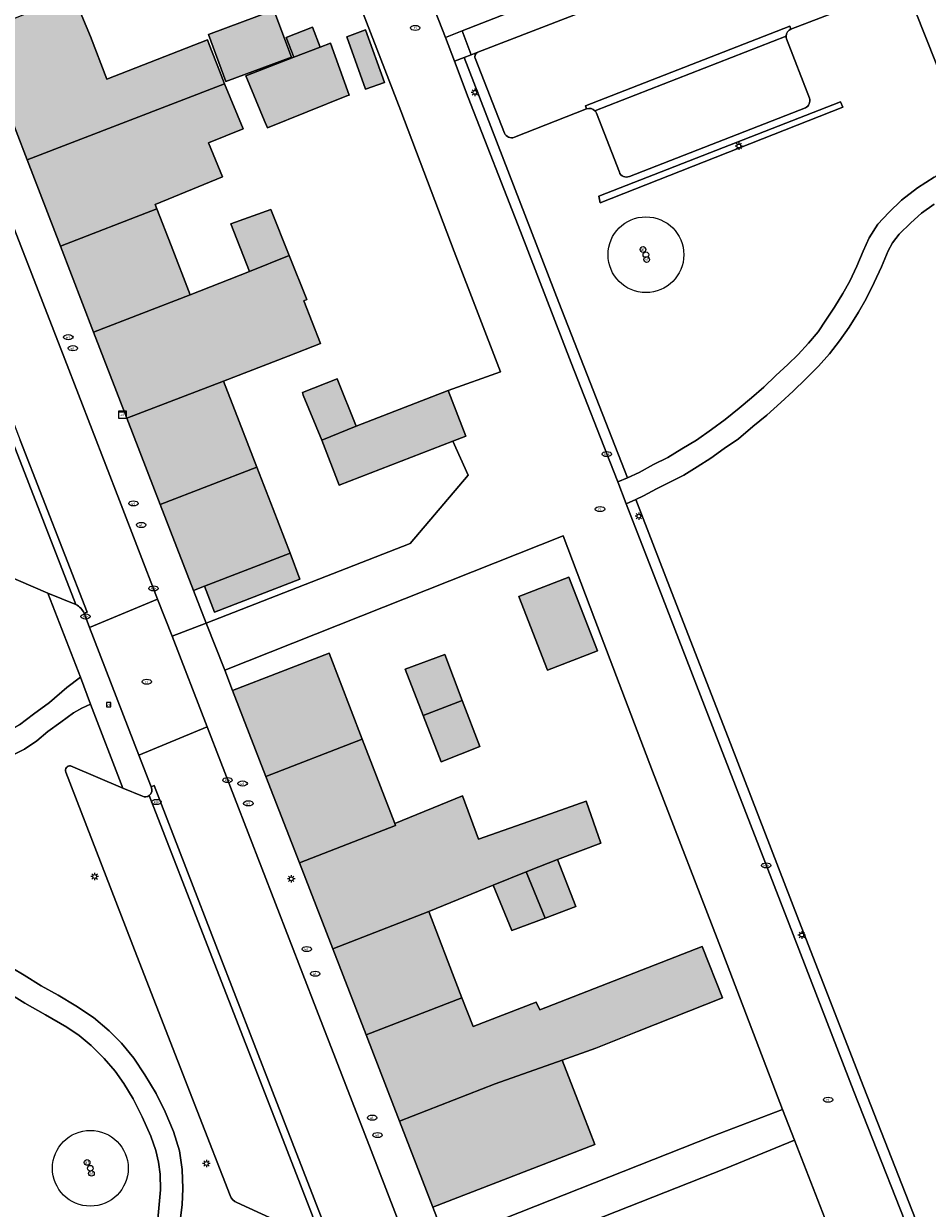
# Model space of a CAD drawing. Header units: metres. Extents: x 187482 to 189800, y 333582 to 335019.
# Tile 5 of 256: x 187518 to 187578, y 333700 to 333778. Entities that reach past the tile are written whole.
import ezdxf
from ezdxf.enums import TextEntityAlignment as Align

# ---------------------------------------------------------------- set-up
doc = ezdxf.new("R2010")
doc.units = ezdxf.units.M
doc.layers.get('0').update_dxf_attribs({"color": 252, "lineweight": 18})
for name, color, linetype, lineweight in [('B-WE-GR-BEPLANTING_CULTUUR_HEESTERS-GV', 252, 'Continuous', 18), ('B-WE-GR-BOOM-S', 252, 'Continuous', 18), ('B-WE-IE-MEUBILAIR-S', 252, 'Continuous', 18), ('B-WE-OG-BEBOUWING-GV', 252, 'Continuous', 18), ('B-WE-OG-TERREIN_BEGROEID-GV', 252, 'Continuous', 18), ('B-WE-OG-TERREIN_ERF-GV', 252, 'Continuous', 18), ('B-WE-VH-GESLOTENVERHARDING_ASFALT-GV', 252, 'Continuous', 18), ('B-WE-VH-OPENVERHARDING_BETONELEMENT-GV', 252, 'Continuous', 18), ('B-WE-VH-OPENVERHARDING_BETONSTRAATSTEEN-GV', 252, 'Continuous', 18), ('B-WE-VH-OPENVERHARDING_TEGEL-GV', 252, 'Continuous', 18)]:
    doc.layers.add(name, color=color, linetype=linetype, lineweight=lineweight)
doc.layers.add('B-WE-OG-BEBOUWING-V', color=7, linetype='Continuous', lineweight=18, true_color=0xf0f0f0)
doc.styles.add('NLCS-ISO', font='NLCS-ISO.ttf')

# ---------------------------------------------------------------- blocks, each defined once
blk = doc.blocks.new('SIE-MEUBILAIR_BORD_VERKEER-SO')
blk.add_lwpolyline([(-0.5625, -0.5625), (0.5625, -0.5625), (0.5625, 0.5625), (-0.5625, 0.5625)], close=True)
at = {"style": 'NLCS-ISO'}
blk.add_text('vb', height=0.75, dxfattribs=at).set_placement((0, 0), align=Align.MIDDLE_CENTER)
blk = doc.blocks.new('SIE-MEUBILAIR_KAST_ELEKTRA-SO')
for points in [[(-1, 1), (1, 1), (1, 0.84), (-1, 0.84)], [(-1, 0.76), (1, 0.76), (1, -1), (-1, -1)]]:
    blk.add_lwpolyline(points, close=True)
at = {"style": 'NLCS-ISO'}
blk.add_text('et', height=0.75, dxfattribs=at).set_placement((0, 0), align=Align.MIDDLE_CENTER)
blk = doc.blocks.new('SIE-MEUBILAIR_PAAL_LICHTMAST-SO')
for points in [[(-0.62, 0), (-1, 0)], [(-0.71, 0.71), (-0.44, 0.44)], [(0, 1), (0, 0.62)], [(0.44, 0.44), (0.71, 0.71)], [(1, 0), (0.62, 0)], [(-0.71, -0.71), (-0.44, -0.44)], [(0, -0.62), (0, -1)], [(0.44, -0.44), (0.71, -0.71)]]:
    blk.add_lwpolyline(points)
blk.add_circle((0, 0), 0.5)
blk = doc.blocks.new('SIE-MEUBILAIR_PAAL_AFSLUITPAAL-SO')
blk.add_circle((0, 0), 0.75)
at = {"style": 'NLCS-ISO'}
blk.add_text('af', height=0.75, dxfattribs=at).set_placement((0, 0.05), align=Align.MIDDLE_CENTER)
blk = doc.blocks.new('SIE-MEUBILAIR_PUT_RIOOLPUT-SO')
blk.add_ellipse((0, 0), major_axis=(1.25, 0), ratio=0.54)
at = {"style": 'NLCS-ISO'}
blk.add_text('ri', height=0.75, dxfattribs=at).set_placement((-0.04, 0.07), align=Align.MIDDLE_CENTER)
blk = doc.blocks.new('SIE-MEUBILAIR_PUT_KOLK-SO')
blk.add_ellipse((0, 0), major_axis=(1.25, 0), ratio=0.54)
at = {"style": 'NLCS-ISO'}
blk.add_text('klk', height=0.75, dxfattribs=at).set_placement((0.03, 0), align=Align.MIDDLE_CENTER)
blk = doc.blocks.new('SIE-MEUBILAIR_PUT_WATERLEIDINGPUT-SO')
blk.add_ellipse((0, 0), major_axis=(1.25, 0), ratio=0.54)
at = {"style": 'NLCS-ISO'}
blk.add_text('wl', height=0.75, dxfattribs=at).set_placement((-0.14, 0), align=Align.MIDDLE_CENTER)
blk = doc.blocks.new('SGR-BOOM_GBKN-SO')
at = {"color": 0, "linetype": 'ByBlock', "lineweight": 18}
for radius in [2, 0.15]:
    blk.add_circle((0, 0), radius, dxfattribs=at)

msp = doc.modelspace()

# ---------------------------------------------------------------- hatches: boundary and pattern name
at = {"layer": 'B-WE-OG-BEBOUWING-V'}
h = msp.add_hatch(color=256, dxfattribs=at)
h.dxf.hatch_style = 1
h.paths.add_polyline_path([(187518.566, 333769.448), (187531.592, 333774.468), (187531.262, 333775.321), (187530.584, 333777.072), (187530.462, 333777.387), (187523.829, 333774.78), (187522.742, 333777.592), (187521.599, 333780.351), (187516.04, 333778.136), (187517.066, 333775.4), (187516.371, 333775.132)], flags=17)
h = msp.add_hatch(color=256, dxfattribs=at)
h.dxf.hatch_style = 1
h.paths.add_polyline_path([(187531.692, 333774.623), (187536.015, 333776.24), (187534.855, 333779.342), (187530.532, 333777.724)], flags=17)
h = msp.add_hatch(color=256, dxfattribs=at)
h.dxf.hatch_style = 1
h.paths.add_polyline_path([(187537.919, 333776.9), (187537.413, 333778.208), (187535.662, 333777.53), (187536.166, 333776.226)], flags=17)
h = msp.add_hatch(color=256, dxfattribs=at)
h.dxf.hatch_style = 1
h.paths.add_polyline_path([(187540.897, 333778.045), (187539.663, 333777.57), (187540.903, 333774.12), (187542.147, 333774.568)], flags=17)
h = msp.add_hatch(color=256, dxfattribs=at)
h.dxf.hatch_style = 1
h.paths.add_polyline_path([(187532.996, 333775.007), (187534.205, 333772.084), (187534.421, 333771.562), (187539.67, 333773.677), (187539.817, 333773.73), (187538.585, 333777.156), (187537.919, 333776.9), (187536.166, 333776.226)], flags=17)
h = msp.add_hatch(color=256, dxfattribs=at)
h.dxf.hatch_style = 1
h.paths.add_polyline_path([(187531.592, 333774.468), (187518.566, 333769.448), (187520.761, 333763.764), (187527.134, 333766.225), (187527.023, 333766.513), (187531.464, 333768.344), (187530.544, 333770.574), (187532.815, 333771.511)], flags=17)
h = msp.add_hatch(color=256, dxfattribs=at)
h.dxf.hatch_style = 1
h.paths.add_polyline_path([(187520.761, 333763.764), (187522.956, 333758.081), (187529.329, 333760.542), (187528.068, 333763.808), (187527.134, 333766.225)], flags=17)
h = msp.add_hatch(color=256, dxfattribs=at)
h.dxf.hatch_style = 1
h.paths.add_polyline_path([(187532.01, 333765.222), (187533.249, 333762.096), (187535.867, 333763.133), (187534.662, 333766.173)], flags=17)
h = msp.add_hatch(color=256, dxfattribs=at)
h.dxf.hatch_style = 1
h.paths.add_polyline_path([(187522.956, 333758.081), (187525.151, 333752.397), (187531.526, 333754.858), (187535.785, 333756.502), (187537.925, 333757.328), (187536.833, 333760.156), (187537.018, 333760.228), (187535.867, 333763.133), (187533.249, 333762.096), (187529.329, 333760.542)], flags=17)
h = msp.add_hatch(color=256, dxfattribs=at)
h.dxf.hatch_style = 1
h.paths.add_polyline_path([(187531.526, 333754.858), (187525.151, 333752.397), (187527.346, 333746.713), (187533.721, 333749.175), (187532.554, 333752.196)], flags=17)
h = msp.add_hatch(color=256, dxfattribs=at)
h.dxf.hatch_style = 1
h.paths.add_polyline_path([(187540.276, 333751.884), (187539.029, 333755), (187536.74, 333754.097), (187536.792, 333753.928), (187538.022, 333750.952)], flags=17)
h = msp.add_hatch(color=256, dxfattribs=at)
h.dxf.hatch_style = 1
h.paths.add_polyline_path([(187540.276, 333751.884), (187538.022, 333750.952), (187539.164, 333747.99), (187546.672, 333750.885), (187547.517, 333751.211), (187546.354, 333754.227)], flags=17)
h = msp.add_hatch(color=256, dxfattribs=at)
h.dxf.hatch_style = 1
h.paths.add_polyline_path([(187527.346, 333746.713), (187529.541, 333741.03), (187530.268, 333741.311), (187535.917, 333743.492), (187534.795, 333746.396), (187533.721, 333749.175)], flags=17)
h = msp.add_hatch(color=256, dxfattribs=at)
h.dxf.hatch_style = 1
h.paths.add_polyline_path([(187530.268, 333741.311), (187530.926, 333739.604), (187536.576, 333741.786), (187535.917, 333743.492)], flags=17)
h = msp.add_hatch(color=256, dxfattribs=at)
h.dxf.hatch_style = 1
h.paths.add_polyline_path([(187554.329, 333741.91), (187551.03, 333740.633), (187552.913, 333735.772), (187556.211, 333737.049)], flags=17)
h = msp.add_hatch(color=256, dxfattribs=at)
h.dxf.hatch_style = 1
h.paths.add_polyline_path([(187532.127, 333734.43), (187534.331, 333728.746), (187540.685, 333731.21), (187538.492, 333736.898)], flags=17)
h = msp.add_hatch(color=256, dxfattribs=at)
h.dxf.hatch_style = 1
h.paths.add_polyline_path([(187547.29, 333733.762), (187546.137, 333736.8), (187543.519, 333735.842), (187544.71, 333732.783)], flags=17)
h = msp.add_hatch(color=256, dxfattribs=at)
h.dxf.hatch_style = 1
h.paths.add_polyline_path([(187547.29, 333733.762), (187544.71, 333732.783), (187545.901, 333729.724), (187548.442, 333730.724)], flags=17)
h = msp.add_hatch(color=256, dxfattribs=at)
h.dxf.hatch_style = 1
h.paths.add_polyline_path([(187540.685, 333731.21), (187534.331, 333728.746), (187536.535, 333723.062), (187542.878, 333725.522), (187542.83, 333725.646)], flags=17)
h = msp.add_hatch(color=256, dxfattribs=at)
h.dxf.hatch_style = 1
h.paths.add_polyline_path([(187551.516, 333722.459), (187552.76, 333719.405), (187554.781, 333720.163), (187553.567, 333723.266), (187552.351, 333722.799)], flags=16)
h.paths.add_polyline_path([(187550.557, 333718.579), (187552.76, 333719.405), (187551.516, 333722.459), (187549.338, 333721.572)], flags=16)
h.paths.add_polyline_path([(187542.83, 333725.646), (187542.878, 333725.522), (187536.535, 333723.062), (187538.739, 333717.378), (187545.072, 333719.834), (187549.338, 333721.572), (187551.516, 333722.459), (187552.351, 333722.799), (187553.567, 333723.266), (187556.439, 333724.363), (187555.464, 333727.123), (187552.062, 333725.922), (187548.355, 333724.613), (187547.297, 333727.468)], flags=17)
h = msp.add_hatch(color=256, dxfattribs=at)
h.dxf.hatch_style = 1
h.paths.add_polyline_path([(187540.943, 333711.694), (187547.265, 333714.145), (187546.357, 333716.5), (187545.072, 333719.834), (187538.739, 333717.378)], flags=17)
h = msp.add_hatch(color=256, dxfattribs=at)
h.dxf.hatch_style = 1
h.paths.add_polyline_path([(187540.943, 333711.694), (187543.147, 333706.01), (187549.459, 333708.457), (187553.877, 333710.023), (187556.11, 333710.815), (187558.855, 333711.932), (187564.457, 333714.135), (187563.117, 333717.542), (187552.401, 333713.348), (187552.163, 333713.865), (187547.998, 333712.244), (187547.265, 333714.145)], flags=17)
h = msp.add_hatch(color=256, dxfattribs=at)
h.dxf.hatch_style = 1
h.paths.add_polyline_path([(187543.147, 333706.01), (187545.351, 333700.326), (187551.652, 333702.77), (187556.027, 333704.46), (187554.907, 333707.358), (187553.877, 333710.023), (187549.459, 333708.457)], flags=17)

# ---------------------------------------------------------------- linework, layer by layer
at = {"layer": 'B-WE-GR-BEPLANTING_CULTUUR_HEESTERS-GV', "flags": 128}
for points in [[(187553.669, 333760.03), (187547.423, 333776.211), (187546.779, 333775.961), (187547.686, 333773.58), (187551.128, 333764.721), (187554.484, 333756.053), (187557.264, 333748.936), (187557.549, 333748.2), (187558.193, 333748.477)], [(187572.406, 333772.935), (187572.26, 333773.283), (187556.296, 333767.061), (187556.395, 333766.616)], [(187561.096, 333740.95), (187558.749, 333747.041), (187558.114, 333746.743), (187560.526, 333740.514), (187564.331, 333730.688), (187568.856, 333719.002), (187573.14, 333707.962), (187577.722, 333696.31), (187581.822, 333685.714), (187585.487, 333676.264), (187589.35, 333666.301), (187589.96, 333666.662), (187586.14, 333676.517), (187582.475, 333685.967), (187578.374, 333696.564), (187573.791, 333708.218), (187569.509, 333719.255), (187564.984, 333730.941)]]:
    msp.add_lwpolyline(points, close=True, dxfattribs=at)
at = {"layer": 'B-WE-OG-BEBOUWING-GV', "flags": 128}
for points in [[(187518.566, 333769.448), (187531.592, 333774.468), (187531.262, 333775.321), (187530.584, 333777.072), (187530.462, 333777.387), (187523.829, 333774.78), (187522.742, 333777.592), (187521.599, 333780.351), (187516.04, 333778.136), (187517.066, 333775.4), (187516.371, 333775.132)], [(187531.692, 333774.623), (187536.015, 333776.24), (187534.855, 333779.342), (187530.532, 333777.724)], [(187537.919, 333776.9), (187537.413, 333778.208), (187535.662, 333777.53), (187536.166, 333776.226)], [(187540.897, 333778.045), (187539.663, 333777.57), (187540.903, 333774.12), (187542.147, 333774.568)], [(187532.996, 333775.007), (187534.205, 333772.084), (187534.421, 333771.562), (187539.67, 333773.677), (187539.817, 333773.73), (187538.585, 333777.156), (187537.919, 333776.9), (187536.166, 333776.226)], [(187531.592, 333774.468), (187518.566, 333769.448), (187520.761, 333763.764), (187527.134, 333766.225), (187527.023, 333766.513), (187531.464, 333768.344), (187530.544, 333770.574), (187532.815, 333771.511)], [(187520.761, 333763.764), (187522.956, 333758.081), (187529.329, 333760.542), (187528.068, 333763.808), (187527.134, 333766.225)], [(187532.01, 333765.222), (187533.249, 333762.096), (187535.867, 333763.133), (187534.662, 333766.173)], [(187522.956, 333758.081), (187525.151, 333752.397), (187531.526, 333754.858), (187535.785, 333756.502), (187537.925, 333757.328), (187536.833, 333760.156), (187537.018, 333760.228), (187535.867, 333763.133), (187533.249, 333762.096), (187529.329, 333760.542)], [(187531.526, 333754.858), (187525.151, 333752.397), (187527.346, 333746.713), (187533.721, 333749.175), (187532.554, 333752.196)], [(187540.276, 333751.884), (187539.029, 333755), (187536.74, 333754.097), (187536.792, 333753.928), (187538.022, 333750.952)], [(187540.276, 333751.884), (187538.022, 333750.952), (187539.164, 333747.99), (187546.672, 333750.885), (187547.517, 333751.211), (187546.354, 333754.227)], [(187527.346, 333746.713), (187529.541, 333741.03), (187530.268, 333741.311), (187535.917, 333743.492), (187534.795, 333746.396), (187533.721, 333749.175)], [(187530.268, 333741.311), (187530.926, 333739.604), (187536.576, 333741.786), (187535.917, 333743.492)], [(187554.329, 333741.91), (187551.03, 333740.633), (187552.913, 333735.772), (187556.211, 333737.049)], [(187532.127, 333734.43), (187534.331, 333728.746), (187540.685, 333731.21), (187538.492, 333736.898)], [(187547.29, 333733.762), (187546.137, 333736.8), (187543.519, 333735.842), (187544.71, 333732.783)], [(187547.29, 333733.762), (187544.71, 333732.783), (187545.901, 333729.724), (187548.442, 333730.724)], [(187540.685, 333731.21), (187534.331, 333728.746), (187536.535, 333723.062), (187542.878, 333725.522), (187542.83, 333725.646)], [(187542.83, 333725.646), (187542.878, 333725.522), (187536.535, 333723.062), (187538.739, 333717.378), (187545.072, 333719.834), (187549.338, 333721.572), (187551.516, 333722.459), (187552.351, 333722.799), (187553.567, 333723.266), (187556.439, 333724.363), (187555.464, 333727.123), (187552.062, 333725.922), (187548.355, 333724.613), (187547.297, 333727.468)], [(187551.516, 333722.459), (187552.76, 333719.405), (187554.781, 333720.163), (187553.567, 333723.266), (187552.351, 333722.799)], [(187550.557, 333718.579), (187552.76, 333719.405), (187551.516, 333722.459), (187549.338, 333721.572)], [(187540.943, 333711.694), (187547.265, 333714.145), (187546.357, 333716.5), (187545.072, 333719.834), (187538.739, 333717.378)], [(187540.943, 333711.694), (187543.147, 333706.01), (187549.459, 333708.457), (187553.877, 333710.023), (187556.11, 333710.815), (187558.855, 333711.932), (187564.457, 333714.135), (187563.117, 333717.542), (187552.401, 333713.348), (187552.163, 333713.865), (187547.998, 333712.244), (187547.265, 333714.145)], [(187543.147, 333706.01), (187545.351, 333700.326), (187551.652, 333702.77), (187556.027, 333704.46), (187554.907, 333707.358), (187553.877, 333710.023), (187549.459, 333708.457)]]:
    msp.add_lwpolyline(points, close=True, dxfattribs=at)
at = {"layer": 'B-WE-OG-TERREIN_BEGROEID-GV', "flags": 128}
for points in [[(187572.863, 333761.459), (187573.335, 333762.433), (187573.758, 333763.439), (187574.156, 333764.31), (187574.723, 333765.209), (187575.445, 333765.99), (187576.289, 333766.802), (187577.34, 333767.603), (187578.429, 333768.313), (187579.493, 333768.995), (187580.923, 333769.749), (187578.519, 333775.934), (187576.519, 333780.991), (187568.975, 333778.087)], [(187568.695, 333777.434), (187570.198, 333773.523)], [(187548.314, 333776.555), (187548.313, 333776.556), (187547.865, 333776.383), (187547.423, 333776.211), (187553.669, 333760.03), (187558.193, 333748.477), (187558.972, 333748.812), (187559.917, 333749.341), (187560.865, 333749.809), (187561.788, 333750.377), (187562.744, 333750.962), (187563.748, 333751.666), (187564.649, 333752.326), (187565.568, 333753.065), (187566.388, 333753.744), (187567.185, 333754.459), (187567.989, 333755.217), (187568.773, 333755.945), (187569.457, 333756.611), (187570.139, 333757.345), (187570.786, 333758.106), (187571.289, 333758.885), (187571.868, 333759.733), (187572.415, 333760.625), (187572.863, 333761.459)], [(187550.08, 333771.228), (187548.143, 333776.165)], [(187555.494, 333772.827), (187550.726, 333770.944)], [(187557.655, 333768.648), (187556.146, 333772.527)], [(187569.933, 333772.894), (187558.315, 333768.363)], [(187578.425, 333766.523), (187577.601, 333765.932), (187576.887, 333765.292), (187576.125, 333764.559), (187575.68, 333763.989), (187575.41, 333763.453), (187574.956, 333762.403), (187574.478, 333761.357), (187573.939, 333760.291), (187573.431, 333759.406), (187572.818, 333758.421), (187572.19, 333757.515), (187571.535, 333756.644), (187570.803, 333755.84), (187569.974, 333755.001), (187569.131, 333754.186), (187568.314, 333753.438), (187567.388, 333752.603), (187566.467, 333751.851), (187565.519, 333751.039), (187564.576, 333750.403), (187563.701, 333749.774), (187562.796, 333749.201), (187561.921, 333748.644), (187560.986, 333748.184), (187560.116, 333747.74), (187559.254, 333747.278), (187558.749, 333747.041), (187561.096, 333740.95), (187564.984, 333730.941), (187569.509, 333719.255), (187573.791, 333708.218), (187578.374, 333696.564)], [(187519.942, 333740.855), (187516.187, 333742.469)], [(187518.071, 333732.16), (187518.995, 333732.877), (187520.036, 333733.643), (187521.192, 333734.638), (187522.095, 333735.316), (187519.942, 333740.855)], [(187521.438, 333729.465), (187524.892, 333727.992), (187522.753, 333733.517), (187522.18, 333733.255), (187521.626, 333732.964), (187520.785, 333732.344), (187519.936, 333731.714), (187519.208, 333731.111), (187518.386, 333730.552), (187517.383, 333730.045)], [(187525.811, 333716.924), (187521.121, 333729.041)], [(187531.961, 333701.087), (187529.795, 333706.683), (187525.811, 333716.924)], [(187517.554, 333716.124), (187518.362, 333715.631), (187519.493, 333714.939), (187520.606, 333714.32), (187521.787, 333713.613), (187522.943, 333712.852), (187523.985, 333711.962), (187524.797, 333711.153), (187525.607, 333710.168), (187526.339, 333709.07), (187527.083, 333707.838), (187527.687, 333706.612), (187528.226, 333705.33), (187528.624, 333704.037), (187528.801, 333702.808), (187528.854, 333701.552), (187528.795, 333700.47), (187528.677, 333699.436)], [(187527.185, 333699.525), (187527.38, 333701.47), (187527.349, 333702.495), (187527.247, 333703.292), (187527.069, 333704.059), (187526.736, 333705.002), (187526.151, 333706.288), (187525.563, 333707.483), (187524.938, 333708.482), (187524.367, 333709.293), (187523.653, 333710.148), (187522.803, 333710.987), (187521.993, 333711.65), (187521.188, 333712.216), (187519.773, 333713.032), (187518.407, 333713.789), (187517.256, 333714.524)], [(187536.195, 333698.886), (187532.415, 333700.634)]]:
    msp.add_lwpolyline(points, dxfattribs=at)
at = {"layer": 'B-WE-OG-TERREIN_BEGROEID-GV'}
for points in [[(187568.975, 333778.087, 0.270208), (187568.671, 333777.626)], [(187568.671, 333777.626, 0.083333), (187568.695, 333777.434)], [(187548.143, 333776.165, -0.41845), (187548.314, 333776.555)], [(187570.198, 333773.523, -0.395921), (187569.933, 333772.894)], [(187556.039, 333772.697, 0.297396), (187555.494, 333772.827)], [(187556.146, 333772.527, 0.098145), (187556.039, 333772.697)], [(187550.726, 333770.944, -0.395974), (187550.08, 333771.228)], [(187558.315, 333768.363, -0.434886), (187557.655, 333768.648)], [(187521.121, 333729.041, -0.554589), (187521.438, 333729.465)], [(187532.415, 333700.634, -0.212791), (187531.961, 333701.087)]]:
    msp.add_lwpolyline(points, format="xyb", dxfattribs=at)
at = {"layer": 'B-WE-OG-TERREIN_BEGROEID-GV', "flags": 128}
msp.add_lwpolyline([(187556.395, 333766.616), (187556.296, 333767.061), (187572.26, 333773.283), (187572.406, 333772.935)], close=True, dxfattribs=at)
at = {"layer": 'B-WE-OG-TERREIN_ERF-GV', "flags": 128}
for points in [[(187556.45, 333832.606), (187530.03, 333822.355), (187528.924, 333821.926), (187532.523, 333812.648), (187535.951, 333803.812), (187539.21, 333795.422), (187543.563, 333784.217), (187546.171, 333777.53), (187547.274, 333777.974), (187573.696, 333788.291), (187571.294, 333794.463), (187567.897, 333803.196), (187565.334, 333809.817), (187562.851, 333808.804), (187545.777, 333802.092), (187545.284, 333803.636), (187562.24, 333810.305), (187564.766, 333811.267), (187563.208, 333815.26), (187559.554, 333824.656)], [(187531.692, 333774.623), (187530.532, 333777.724), (187534.855, 333779.342), (187536.015, 333776.24)], [(187538.585, 333777.156), (187539.817, 333773.73), (187539.67, 333773.677), (187534.421, 333771.562), (187534.205, 333772.084), (187532.996, 333775.007), (187536.166, 333776.226), (187535.662, 333777.53), (187537.413, 333778.208), (187537.919, 333776.9)], [(187540.897, 333778.045), (187542.147, 333774.568), (187540.903, 333774.12), (187539.663, 333777.57)], [(187531.605, 333735.763), (187532.127, 333734.43), (187538.492, 333736.898), (187540.685, 333731.21), (187542.83, 333725.646), (187547.297, 333727.468), (187548.355, 333724.613), (187552.062, 333725.922), (187555.464, 333727.123), (187556.439, 333724.363), (187553.567, 333723.266), (187554.781, 333720.163), (187552.76, 333719.405), (187550.557, 333718.579), (187549.338, 333721.572), (187545.072, 333719.834), (187546.357, 333716.5), (187547.265, 333714.145), (187547.998, 333712.244), (187552.163, 333713.865), (187552.401, 333713.348), (187563.117, 333717.542), (187564.457, 333714.135), (187558.855, 333711.932), (187556.11, 333710.815), (187553.877, 333710.023), (187554.907, 333707.358), (187556.027, 333704.46), (187551.652, 333702.77), (187545.351, 333700.326), (187546.219, 333698.063), (187563.797, 333705.003), (187568.43, 333706.779), (187564.477, 333717.082), (187559.853, 333729.108), (187556.045, 333739.114), (187553.943, 333744.648)], [(187556.211, 333737.049), (187552.913, 333735.772), (187551.03, 333740.633), (187554.329, 333741.91)], [(187547.29, 333733.762), (187548.442, 333730.724), (187545.901, 333729.724), (187544.71, 333732.783), (187543.519, 333735.842), (187546.137, 333736.8)], [(187564.671, 333702.872), (187569.227, 333704.745), (187568.43, 333706.779), (187563.797, 333705.003), (187546.219, 333698.063), (187547.036, 333695.931)], [(187576.727, 333685.326), (187573.213, 333694.45), (187569.227, 333704.745), (187564.671, 333702.872), (187547.036, 333695.931), (187547.911, 333693.648), (187554.532, 333696.197), (187558.35, 333697.623), (187559.385, 333694.917), (187561.914, 333695.884), (187562.961, 333693.186), (187563.053, 333692.95), (187564.213, 333689.96), (187561.676, 333688.96), (187560.517, 333691.974), (187556.671, 333690.493), (187558.72, 333685.026), (187562.903, 333686.569), (187565.188, 333680.749), (187569.995, 333682.636)]]:
    msp.add_lwpolyline(points, close=True, dxfattribs=at)
msp.add_lwpolyline([(187521.599, 333780.351), (187522.742, 333777.592), (187523.829, 333774.78), (187530.462, 333777.387), (187530.584, 333777.072), (187531.262, 333775.321), (187531.592, 333774.468), (187532.815, 333771.511), (187530.544, 333770.574), (187531.464, 333768.344), (187527.023, 333766.513), (187527.134, 333766.225), (187528.068, 333763.808), (187529.329, 333760.542), (187533.249, 333762.096), (187532.01, 333765.222), (187534.662, 333766.173), (187535.867, 333763.133), (187537.018, 333760.228), (187536.833, 333760.156), (187537.925, 333757.328), (187535.785, 333756.502), (187531.526, 333754.858), (187532.554, 333752.196), (187533.721, 333749.175), (187534.795, 333746.396), (187535.917, 333743.492), (187536.576, 333741.786), (187530.926, 333739.604), (187530.268, 333741.311), (187529.541, 333741.03), (187530.385, 333738.877), (187543.845, 333744.127), (187547.68, 333748.641), (187546.672, 333750.885), (187539.164, 333747.99), (187538.022, 333750.952), (187536.792, 333753.928), (187536.74, 333754.097), (187539.029, 333755), (187540.276, 333751.884), (187546.354, 333754.227), (187549.808, 333755.468), (187546.753, 333763.401), (187543.238, 333772.687), (187539.644, 333781.977)], dxfattribs=at)
at = {"layer": 'B-WE-VH-GESLOTENVERHARDING_ASFALT-GV', "flags": 128}
for points in [[(187496.1, 333807.256), (187497.909, 333802.589), (187501.034, 333794.567), (187501.076, 333794.458), (187503.197, 333788.955), (187504.91, 333784.51), (187508.514, 333775.2), (187512.129, 333765.856), (187514.786, 333759.032), (187514.963, 333759.124), (187518.112, 333750.964), (187522.529, 333739.606), (187522.333, 333739.537), (187522.681, 333738.591), (187527.181, 333740.468), (187524.669, 333746.978), (187521.063, 333756.306), (187517.435, 333765.64), (187513.769, 333775.089), (187510.138, 333784.511), (187506.176, 333794.77), (187502.563, 333804.087), (187499.067, 333813.123), (187496.08, 333812.013)], [(187578.429, 333768.313), (187577.34, 333767.603), (187576.289, 333766.802), (187575.445, 333765.99), (187574.723, 333765.209), (187574.156, 333764.31), (187573.758, 333763.439), (187573.335, 333762.433), (187572.863, 333761.459), (187572.415, 333760.625), (187571.868, 333759.733), (187571.289, 333758.885), (187570.786, 333758.106), (187570.139, 333757.345), (187569.457, 333756.611), (187568.773, 333755.945), (187567.989, 333755.217), (187567.185, 333754.459), (187566.388, 333753.744), (187565.568, 333753.065), (187564.649, 333752.326), (187563.748, 333751.666), (187562.744, 333750.962), (187561.788, 333750.377), (187560.865, 333749.809), (187559.917, 333749.341), (187558.972, 333748.812), (187558.193, 333748.477), (187557.549, 333748.2), (187558.114, 333746.743), (187558.749, 333747.041), (187559.254, 333747.278), (187560.116, 333747.74), (187560.986, 333748.184), (187561.921, 333748.644), (187562.796, 333749.201), (187563.701, 333749.774), (187564.576, 333750.403), (187565.519, 333751.039), (187566.467, 333751.851), (187567.388, 333752.603), (187568.314, 333753.438), (187569.131, 333754.186), (187569.974, 333755.001), (187570.803, 333755.84), (187571.535, 333756.644), (187572.19, 333757.515), (187572.818, 333758.421), (187573.431, 333759.406), (187573.939, 333760.291), (187574.478, 333761.357), (187574.956, 333762.403), (187575.41, 333763.453), (187575.68, 333763.989), (187576.125, 333764.559), (187576.887, 333765.292), (187577.601, 333765.932), (187578.425, 333766.523)], [(187528.677, 333699.436), (187528.795, 333700.47), (187528.854, 333701.552), (187528.801, 333702.808), (187528.624, 333704.037), (187528.226, 333705.33), (187527.687, 333706.612), (187527.083, 333707.838), (187526.339, 333709.07), (187525.607, 333710.168), (187524.797, 333711.153), (187523.985, 333711.962), (187522.943, 333712.852), (187521.787, 333713.613), (187520.606, 333714.32), (187519.493, 333714.939), (187518.362, 333715.631), (187517.554, 333716.124)], [(187517.256, 333714.524), (187518.407, 333713.789), (187519.773, 333713.032), (187521.188, 333712.216), (187521.993, 333711.65), (187522.803, 333710.987), (187523.653, 333710.148), (187524.367, 333709.293), (187524.938, 333708.482), (187525.563, 333707.483), (187526.151, 333706.288), (187526.736, 333705.002), (187527.069, 333704.059), (187527.247, 333703.292), (187527.349, 333702.495), (187527.38, 333701.47), (187527.185, 333699.525)]]:
    msp.add_lwpolyline(points, dxfattribs=at)
for points in [[(187528.135, 333738.006), (187527.181, 333740.468), (187522.681, 333738.591), (187525.942, 333730.162), (187530.449, 333732.037)], [(187520.785, 333732.344), (187521.626, 333732.964), (187522.18, 333733.255), (187522.753, 333733.517), (187522.095, 333735.316), (187521.192, 333734.638), (187520.036, 333733.643), (187518.995, 333732.877), (187518.071, 333732.16), (187517.245, 333731.674), (187516.349, 333731.168), (187515.728, 333730.948), (187515.409, 333730.835), (187515.542, 333730.256), (187515.705, 333729.491), (187515.719, 333729.372), (187516.064, 333729.488), (187516.558, 333729.655), (187517.383, 333730.045), (187518.386, 333730.552), (187519.208, 333731.111), (187519.936, 333731.714)], [(187541.27, 333704.06), (187537.669, 333713.378), (187534.052, 333722.707), (187530.449, 333732.037), (187525.942, 333730.162), (187526.754, 333728.065), (187526.942, 333728.158), (187531.138, 333717.327), (187534.757, 333707.954), (187538.816, 333697.541), (187538.611, 333697.466), (187542.026, 333688.686), (187542.2, 333688.76), (187545.16, 333681.049), (187548.961, 333671.196), (187553.924, 333658.338), (187553.726, 333658.279), (187554.075, 333657.341), (187558.53, 333659.272), (187555.667, 333666.737), (187552.073, 333676.074), (187548.473, 333685.381), (187544.885, 333694.719)]]:
    msp.add_lwpolyline(points, close=True, dxfattribs=at)
at = {"layer": 'B-WE-VH-OPENVERHARDING_BETONELEMENT-GV', "flags": 128}
msp.add_lwpolyline([(187547.274, 333777.974), (187546.171, 333777.53), (187546.779, 333775.961), (187547.423, 333776.211), (187547.865, 333776.383)], close=True, dxfattribs=at)
at = {"layer": 'B-WE-VH-OPENVERHARDING_BETONSTRAATSTEEN-GV', "flags": 128}
for points in [[(187568.911, 333778.27), (187568.975, 333778.087), (187576.519, 333780.991), (187576.574, 333781.019), (187574.397, 333786.628), (187574.34, 333786.609), (187548.314, 333776.555)], [(187577.722, 333696.31), (187573.14, 333707.962), (187568.856, 333719.002), (187564.331, 333730.688), (187560.526, 333740.514), (187558.114, 333746.743), (187557.549, 333748.2), (187557.264, 333748.936), (187554.484, 333756.053), (187551.128, 333764.721), (187547.686, 333773.58), (187546.779, 333775.961), (187546.171, 333777.53), (187543.563, 333784.217)], [(187539.644, 333781.977), (187543.238, 333772.687), (187546.753, 333763.401), (187549.808, 333755.468), (187546.354, 333754.227), (187547.517, 333751.211), (187546.672, 333750.885), (187547.68, 333748.641), (187543.845, 333744.127), (187530.385, 333738.877), (187531.605, 333735.763), (187553.943, 333744.648), (187556.045, 333739.114), (187559.853, 333729.108), (187564.477, 333717.082), (187568.43, 333706.779), (187569.227, 333704.745), (187573.213, 333694.45)], [(187550.726, 333770.944), (187555.494, 333772.827), (187555.428, 333773.014), (187568.911, 333778.27)], [(187568.975, 333778.087), (187568.911, 333778.27), (187555.428, 333773.014), (187555.494, 333772.827)], [(187556.039, 333772.697), (187568.671, 333777.626)], [(187568.671, 333777.626), (187556.039, 333772.697)], [(187570.198, 333773.523), (187568.695, 333777.434)], [(187548.143, 333776.165), (187550.08, 333771.228)], [(187556.146, 333772.527), (187557.655, 333768.648)], [(187558.315, 333768.363), (187569.933, 333772.894)], [(187514.654, 333758.479), (187517.644, 333750.761), (187521.784, 333740.105)], [(187516.187, 333742.469), (187519.942, 333740.855), (187521.784, 333740.105), (187517.644, 333750.761)], [(187522.333, 333739.537), (187522.529, 333739.606), (187518.112, 333750.964)], [(187521.121, 333729.041), (187525.811, 333716.924), (187529.795, 333706.683), (187531.961, 333701.087)], [(187526.174, 333727.446), (187524.892, 333727.992), (187521.438, 333729.465)], [(187531.138, 333717.327), (187526.942, 333728.158), (187526.754, 333728.065)], [(187530.614, 333717.239), (187526.631, 333727.497)], [(187526.631, 333727.497), (187530.614, 333717.239), (187534.267, 333707.807), (187538.053, 333698.061)], [(187532.415, 333700.634), (187536.195, 333698.886), (187538.053, 333698.061), (187534.267, 333707.807), (187530.614, 333717.239)], [(187538.611, 333697.466), (187538.816, 333697.541), (187534.757, 333707.954), (187531.138, 333717.327)]]:
    msp.add_lwpolyline(points, dxfattribs=at)
at = {"layer": 'B-WE-VH-OPENVERHARDING_BETONSTRAATSTEEN-GV'}
for points in [[(187568.671, 333777.626, -0.270208), (187568.975, 333778.087)], [(187568.695, 333777.434, -0.083333), (187568.671, 333777.626)], [(187548.314, 333776.555, 0.41845), (187548.143, 333776.165)], [(187569.933, 333772.894, 0.395921), (187570.198, 333773.523)], [(187555.494, 333772.827, -0.297396), (187556.039, 333772.697)], [(187556.039, 333772.697, -0.098145), (187556.146, 333772.527)], [(187550.08, 333771.228, 0.395974), (187550.726, 333770.944)], [(187557.655, 333768.648, 0.434886), (187558.315, 333768.363)], [(187521.784, 333740.105, -0.14593), (187522.333, 333739.537)], [(187521.438, 333729.465, 0.554589), (187521.121, 333729.041)], [(187526.754, 333728.065, -0.368228), (187526.631, 333727.497)], [(187526.631, 333727.497, -0.2781), (187526.174, 333727.446)], [(187531.961, 333701.087, 0.212791), (187532.415, 333700.634)]]:
    msp.add_lwpolyline(points, format="xyb", dxfattribs=at)
at = {"layer": 'B-WE-VH-OPENVERHARDING_TEGEL-GV', "flags": 128}
for points in [[(187574.34, 333786.609), (187573.696, 333788.291), (187547.274, 333777.974), (187547.865, 333776.383), (187548.313, 333776.556), (187548.314, 333776.555)], [(187580.923, 333769.749), (187582.551, 333770.383), (187580.146, 333776.563), (187578.244, 333781.434), (187578.189, 333781.576), (187576.574, 333781.019), (187576.519, 333780.991), (187578.519, 333775.934)]]:
    msp.add_lwpolyline(points, close=True, dxfattribs=at)
for points in [[(187510.138, 333784.511), (187513.769, 333775.089), (187517.435, 333765.64), (187521.063, 333756.306), (187524.669, 333746.978), (187527.181, 333740.468), (187528.135, 333738.006), (187530.385, 333738.877), (187529.541, 333741.03), (187527.346, 333746.713), (187525.151, 333752.397), (187522.956, 333758.081), (187520.761, 333763.764), (187518.566, 333769.448), (187516.371, 333775.132), (187515.314, 333777.855), (187514.759, 333779.284)], [(187521.784, 333740.105), (187519.942, 333740.855), (187522.095, 333735.316), (187522.753, 333733.517), (187524.892, 333727.992), (187526.174, 333727.446)], [(187522.681, 333738.591), (187522.333, 333739.537)], [(187546.219, 333698.063), (187545.351, 333700.326), (187543.147, 333706.01), (187540.943, 333711.694), (187538.739, 333717.378), (187536.535, 333723.062), (187534.331, 333728.746), (187532.127, 333734.43), (187531.605, 333735.763), (187530.385, 333738.877), (187528.135, 333738.006), (187530.449, 333732.037), (187534.052, 333722.707), (187537.669, 333713.378), (187541.27, 333704.06), (187544.885, 333694.719)], [(187526.754, 333728.065), (187525.942, 333730.162), (187522.681, 333738.591)]]:
    msp.add_lwpolyline(points, dxfattribs=at)
at = {"layer": 'B-WE-VH-OPENVERHARDING_TEGEL-GV'}
for points in [[(187522.333, 333739.537, 0.14593), (187521.784, 333740.105)], [(187526.631, 333727.497, 0.368228), (187526.754, 333728.065)], [(187526.174, 333727.446, 0.2781), (187526.631, 333727.497)]]:
    msp.add_lwpolyline(points, format="xyb", dxfattribs=at)

# ---------------------------------------------------------------- block references
at = {"layer": 'B-WE-GR-BOOM-S', "xscale": 1.25, "yscale": 1.25, "zscale": 1.25}
for p in [(187559.41, 333763.195), (187522.737, 333702.894)]:
    msp.add_blockref('SGR-BOOM_GBKN-SO', p, dxfattribs=at)
at = {"layer": 'B-WE-IE-MEUBILAIR-S', "xscale": 0.25, "yscale": 0.25, "zscale": 0.25}
for name, p in [('SIE-MEUBILAIR_PUT_RIOOLPUT-SO', (187544.182, 333778.162)), ('SIE-MEUBILAIR_PAAL_LICHTMAST-SO', (187548.119, 333773.911)), ('SIE-MEUBILAIR_PAAL_LICHTMAST-SO', (187565.545, 333770.37)), ('SIE-MEUBILAIR_PAAL_AFSLUITPAAL-SO', (187559.219, 333763.539)), ('SIE-MEUBILAIR_PAAL_AFSLUITPAAL-SO', (187559.457, 333762.872)), ('SIE-MEUBILAIR_PUT_WATERLEIDINGPUT-SO', (187521.282, 333757.753)), ('SIE-MEUBILAIR_PUT_WATERLEIDINGPUT-SO', (187521.586, 333757.023)), ('SIE-MEUBILAIR_KAST_ELEKTRA-SO', (187524.86, 333752.632)), ('SIE-MEUBILAIR_PUT_KOLK-SO', (187556.829, 333750.034)), ('SIE-MEUBILAIR_PUT_WATERLEIDINGPUT-SO', (187525.584, 333746.777)), ('SIE-MEUBILAIR_PUT_RIOOLPUT-SO', (187556.38, 333746.403)), ('SIE-MEUBILAIR_PAAL_LICHTMAST-SO', (187558.946, 333745.934)), ('SIE-MEUBILAIR_PUT_WATERLEIDINGPUT-SO', (187526.095, 333745.355)), ('SIE-MEUBILAIR_PUT_KOLK-SO', (187526.912, 333741.17)), ('SIE-MEUBILAIR_PUT_KOLK-SO', (187522.424, 333739.315)), ('SIE-MEUBILAIR_PUT_RIOOLPUT-SO', (187526.462, 333735.009)), ('SIE-MEUBILAIR_BORD_VERKEER-SO', (187523.953, 333733.497)), ('SIE-MEUBILAIR_PUT_KOLK-SO', (187531.797, 333728.519)), ('SIE-MEUBILAIR_PUT_WATERLEIDINGPUT-SO', (187532.789, 333728.29)), ('SIE-MEUBILAIR_PUT_KOLK-SO', (187527.098, 333727.071)), ('SIE-MEUBILAIR_PUT_WATERLEIDINGPUT-SO', (187533.168, 333726.981)), ('SIE-MEUBILAIR_PUT_KOLK-SO', (187567.352, 333722.883)), ('SIE-MEUBILAIR_PAAL_LICHTMAST-SO', (187523.023, 333722.155)), ('SIE-MEUBILAIR_PAAL_LICHTMAST-SO', (187536, 333722)), ('SIE-MEUBILAIR_PAAL_LICHTMAST-SO', (187569.693, 333718.291)), ('SIE-MEUBILAIR_PUT_WATERLEIDINGPUT-SO', (187537.025, 333717.362)), ('SIE-MEUBILAIR_PUT_WATERLEIDINGPUT-SO', (187537.582, 333715.734)), ('SIE-MEUBILAIR_PUT_RIOOLPUT-SO', (187571.436, 333707.415)), ('SIE-MEUBILAIR_PUT_WATERLEIDINGPUT-SO', (187541.342, 333706.233)), ('SIE-MEUBILAIR_PUT_WATERLEIDINGPUT-SO', (187541.697, 333705.087)), ('SIE-MEUBILAIR_PAAL_AFSLUITPAAL-SO', (187522.526, 333703.282)), ('SIE-MEUBILAIR_PAAL_LICHTMAST-SO', (187530.399, 333703.207)), ('SIE-MEUBILAIR_PAAL_AFSLUITPAAL-SO', (187522.813, 333702.558))]:
    msp.add_blockref(name, p, dxfattribs=at)

doc.saveas('drawing.dxf')
